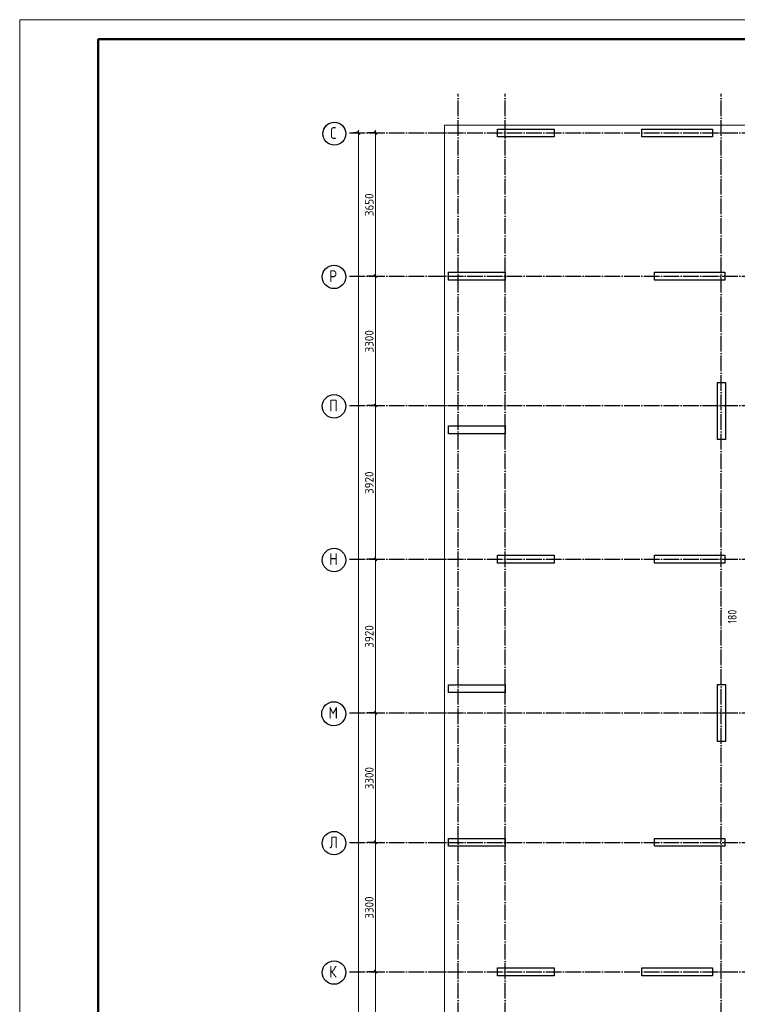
# Model space of a CAD drawing. Header units: millimetres. Extents: x -49773 to 2322955, y -3321 to 58485.
# Tile 80 of 256: x 364418 to 382713, y 33281 to 58390. Entities that reach past the tile are written whole.
import ezdxf

# ---------------------------------------------------------------- set-up
doc = ezdxf.new("R2010")
doc.units = ezdxf.units.MM
doc.linetypes.add('______11', pattern=[500, 400, -50, 0, -50])
doc.linetypes.add('______5', pattern=[1100, 800, -100, 100, -100])
doc.layers.add('Standard', color=7, linetype='Continuous', lineweight=25)
doc.layers.add('Размерная линия_ общее', color=7, linetype='Continuous', lineweight=13)
doc.layers.add('Осевая линия_ общее', color=7, linetype='______5', lineweight=13, true_color=0xa0a0a0)
doc.styles.add('ISOCPEUR', font='txt')

msp = doc.modelspace()

# ---------------------------------------------------------------- linework, layer by layer
at = {"color": 7, "linetype": 'Continuous', "lineweight": 25, "transparency": 33554687}
for p, q in [((376598, 55401.1), (376598, 55601.1)), ((376598, 55601.1), (378048, 55601.1)), ((378048, 55601.1), (378048, 55401.1)), ((380278.1, 55401.1), (380278.1, 55601.1)), ((380278.1, 55601.1), (382078.1, 55601.1)), ((382078.1, 55601.1), (382078.1, 55401.1)), ((378048, 55401.1), (376598, 55401.1)), ((382078.1, 55401.1), (380278.1, 55401.1)), ((375348, 51751.1), (375348, 51951.1)), ((375348, 51951.1), (376798, 51951.1)), ((376798, 51751.1), (375348, 51751.1)), ((376798, 51951.1), (376798, 51751.1)), ((380598, 51751.1), (380598, 51951.1)), ((380598, 51951.1), (382398, 51951.1)), ((382398, 51751.1), (380598, 51751.1)), ((382398, 51951.1), (382398, 51751.1)), ((382208, 47686.1), (382208, 49136.1)), ((382208, 49136.1), (382408, 49136.1)), ((382408, 49136.1), (382408, 47686.1)), ((375348, 47831.1), (375348, 48031.1)), ((375348, 48031.1), (376798, 48031.1)), ((376798, 48031.1), (376798, 47831.1)), ((376798, 47831.1), (375348, 47831.1)), ((382408, 47686.1), (382208, 47686.1)), ((376598, 44531.1), (376598, 44731.1)), ((376598, 44731.1), (378048, 44731.1)), ((378048, 44731.1), (378048, 44531.1)), ((380598, 44531.1), (380598, 44731.1)), ((380598, 44731.1), (382398, 44731.1)), ((382398, 44731.1), (382398, 44531.1)), ((378048, 44531.1), (376598, 44531.1)), ((382398, 44531.1), (380598, 44531.1)), ((375348, 41231.1), (375348, 41431.1)), ((375348, 41431.1), (376798, 41431.1)), ((376798, 41431.1), (376798, 41231.1)), ((382208, 39986.1), (382208, 41436.1)), ((382208, 41436.1), (382408, 41436.1)), ((382408, 41436.1), (382408, 39986.1)), ((376798, 41231.1), (375348, 41231.1)), ((382408, 39986.1), (382208, 39986.1)), ((375348, 37311.1), (375348, 37511.1)), ((375348, 37511.1), (376798, 37511.1)), ((376798, 37511.1), (376798, 37311.1)), ((380598, 37311.1), (380598, 37511.1)), ((380598, 37511.1), (382398, 37511.1)), ((382398, 37511.1), (382398, 37311.1)), ((376798, 37311.1), (375348, 37311.1)), ((382398, 37311.1), (380598, 37311.1)), ((376598, 34011.1), (376598, 34211.1)), ((376598, 34211.1), (378048, 34211.1)), ((378048, 34211.1), (378048, 34011.1)), ((380278.1, 34011.1), (380278.1, 34211.1)), ((380278.1, 34211.1), (382078.1, 34211.1)), ((382078.1, 34211.1), (382078.1, 34011.1)), ((378048, 34011.1), (376598, 34011.1)), ((382078.1, 34011.1), (380278.1, 34011.1))]:
    msp.add_line(p, q, dxfattribs=at)
at = {"layer": 'Standard', "color": 7, "linetype": 'Continuous', "lineweight": 13, "transparency": 33554687}
msp.add_lwpolyline([(364418, -1009.6), (406418, -1009.6), (406418, 58390.4), (364418, 58390.4), (364418, -1009.6)], close=True, dxfattribs=at)
at = {"layer": 'Standard', "color": 7, "linetype": 'Continuous', "lineweight": 50, "transparency": 33554687}
msp.add_lwpolyline([(366418, 57890.4), (405918, 57890.4), (405918, -509.6), (366418, -509.6), (366418, 57890.4)], close=True, dxfattribs=at)
at = {"layer": 'Standard', "color": 254, "linetype": 'Continuous', "lineweight": 13, "true_color": 0xc4c4ff, "transparency": 33554687}
msp.add_lwpolyline([(375248, 8660.9), (400848.1, 8660.9), (400848.1, 55701.1), (375248, 55701.1), (375248, 8660.9)], dxfattribs=at)
at = {"layer": 'Осевая линия_ общее', "color": 253, "linetype": '______11', "lineweight": -3, "true_color": 0xa0a0a0, "transparency": 33554687}
for p, q in [((375598, 6421.1), (375598, 56501.1)), ((376798, 6421.1), (376798, 56501.1)), ((382298, 6421.1), (382298, 56501.1)), ((372828, 55501.1), (389808, 55501.1)), ((372828, 51851.1), (389808, 51851.1)), ((372828, 48551.1), (394168.1, 48551.1)), ((372828, 44631.1), (394168.1, 44631.1)), ((372828, 40711.1), (394168.1, 40711.1)), ((372828, 37411.1), (390068.1, 37411.1)), ((372828, 34111.1), (390068.1, 34111.1))]:
    msp.add_line(p, q, dxfattribs=at)
at = {"layer": 'Осевая линия_ общее', "color": 7, "linetype": 'Continuous', "lineweight": 25, "transparency": 33554687}
for centre, radius in [((372440.5, 55481.6), 292.4), ((372431.8, 51831.6), 298.8), ((372431.8, 48531.6), 298.8), ((372431.8, 44611.6), 298.8), ((372423.8, 40691.6), 305.8), ((372431.8, 37391.6), 298.8), ((372431.8, 34091.6), 298.8)]:
    msp.add_circle(centre, radius, dxfattribs=at)
at = {"layer": 'Размерная линия_ общее', "color": 253, "linetype": 'Continuous', "lineweight": -3, "true_color": 0xa0a0a0, "transparency": 33554687}
for p, q in [((373053.8, 55501.1), (372928.8, 55501.1)), ((373053.8, 55501.1), (373178.8, 55501.1)), ((373053.8, 55501.1), (373160.2, 55501.1)), ((373489.4, 55501.1), (373274.2, 55501.1)), ((373489.4, 55501.1), (373364.4, 55501.1)), ((373489.4, 55501.1), (373614.4, 55501.1)), ((373489.4, 51851.1), (373364.4, 51851.1)), ((373489.4, 51851.1), (373614.4, 51851.1)), ((373489.4, 48551.1), (373364.4, 48551.1)), ((373489.4, 48551.1), (373614.4, 48551.1)), ((373489.4, 44631.1), (373364.4, 44631.1)), ((373489.4, 44631.1), (373614.4, 44631.1)), ((373489.4, 40711.1), (373364.4, 40711.1)), ((373489.4, 40711.1), (373614.4, 40711.1)), ((373489.4, 37411.1), (373364.4, 37411.1)), ((373489.4, 37411.1), (373614.4, 37411.1)), ((373489.4, 34111.1), (373364.4, 34111.1)), ((373489.4, 34111.1), (373614.4, 34111.1))]:
    msp.add_line(p, q, dxfattribs=at)
at = {"layer": 'Размерная линия_ общее', "color": 7, "linetype": 'Continuous', "lineweight": 25, "transparency": 33554687}
for p, q in [((373091.3, 55463.6), (373016.3, 55538.6)), ((373526.9, 55463.6), (373451.9, 55538.6)), ((373526.9, 51813.6), (373451.9, 51888.6)), ((373526.9, 48513.6), (373451.9, 48588.6)), ((373526.9, 44593.6), (373451.9, 44668.6)), ((373526.9, 40673.6), (373451.9, 40748.6)), ((373526.9, 37373.6), (373451.9, 37448.6)), ((373526.9, 34073.6), (373451.9, 34148.6))]:
    msp.add_line(p, q, dxfattribs=at)
at = {"layer": 'Размерная линия_ общее', "color": 7, "linetype": 'Continuous', "lineweight": 13, "transparency": 33554687}
for p, q in [((373053.8, 55501.1), (373053.8, 55576.1)), ((373053.8, 9011.1), (373053.8, 55501.1)), ((373489.4, 55501.1), (373489.4, 55576.1)), ((373489.4, 51851.1), (373489.4, 55501.1)), ((373489.4, 48551.1), (373489.4, 51851.1)), ((373489.4, 44631.1), (373489.4, 48551.1)), ((373489.4, 40711.1), (373489.4, 44631.1)), ((373489.4, 37411.1), (373489.4, 40711.1)), ((373489.4, 34111.1), (373489.4, 37411.1)), ((373489.4, 30811.1), (373489.4, 34111.1))]:
    msp.add_line(p, q, dxfattribs=at)
at = {"layer": 'Размерная линия_ общее', "color": 253, "linetype": 'Continuous', "lineweight": -3, "true_color": 0xa0a0a0, "transparency": 33554687}
for points in [[(373489.4, 51851.1), (373472.4, 51851.1), (373472.4, 51851.1), (373274.2, 51851.1)], [(373489.4, 48551.1), (373472.4, 48551.1), (373472.4, 48551.1), (373472.4, 48551.1), (373472.4, 48551.1), (373274.2, 48551.1)], [(373489.4, 44631.1), (373472.4, 44631.1), (373472.4, 44631.1), (373472.4, 44631.1), (373472.4, 44631.1), (373472.4, 44631.1), (373472.4, 44631.1), (373274.2, 44631.1)], [(373489.4, 40711.1), (373472.4, 40711.1), (373472.4, 40711.1), (373472.4, 40711.1), (373472.4, 40711.1), (373472.4, 40711.1), (373472.4, 40711.1), (373472.4, 40711.1), (373472.4, 40711.1), (373274.2, 40711.1)], [(373489.4, 37411.1), (373472.4, 37411.1), (373472.4, 37411.1), (373472.4, 37411.1), (373472.4, 37411.1), (373472.4, 37411.1), (373472.4, 37411.1), (373472.4, 37411.1), (373472.4, 37411.1), (373472.4, 37411.1), (373472.4, 37411.1), (373274.2, 37411.1)], [(373489.4, 34111.1), (373472.4, 34111.1), (373472.4, 34111.1), (373472.4, 34111.1), (373472.4, 34111.1), (373472.4, 34111.1), (373472.4, 34111.1), (373472.4, 34111.1), (373472.4, 34111.1), (373472.4, 34111.1), (373472.4, 34111.1), (373472.4, 34111.1), (373472.4, 34111.1), (373274.2, 34111.1)]]:
    msp.add_lwpolyline(points, dxfattribs=at)

# ---------------------------------------------------------------- texts
at = {"layer": 'Осевая линия_ общее', "color": 7, "linetype": 'Continuous', "lineweight": 25, "transparency": 33554687, "char_height": 300, "attachment_point": 7, "style": 'ISOCPEUR'}
for s, insert, width in [('\\W0.78;С', (372335.5, 55351.1), 326.407), ('\\W0.80;Р', (372311.8, 51701.1), 359.848), ('\\W0.80;П', (372311.8, 48401.1), 359.848), ('\\W0.80;Н', (372311.8, 44481.1), 359.848), ('\\W0.82;М', (372288.8, 40561.1), 392.649), ('\\W0.80;Л', (372311.8, 37261.1), 359.848), ('\\W0.80;К', (372311.8, 33961.1), 359.848)]:
    msp.add_mtext(s, dxfattribs=dict(at, insert=insert, width=width))
at = {"layer": 'Размерная линия_ общее', "color": 7, "linetype": 'Continuous', "lineweight": 25, "transparency": 33554687, "char_height": 220, "attachment_point": 7, "rotation": 90, "style": 'ISOCPEUR'}
for s, insert, width in [('\\W0.93;3650', (373439.4, 53379.1), 718.094), ('\\W0.93;3300', (373439.4, 49904.1), 718.094), ('\\W0.93;3920', (373439.4, 46294.1), 718.087), ('\\W0.83;180', (382693.8, 42989.1), 508.571), ('\\W0.93;3920', (373439.4, 42374.1), 718.101), ('\\W0.93;3300', (373439.4, 38764.1), 718.094), ('\\W0.93;3300', (373439.4, 35464.1), 718.094)]:
    msp.add_mtext(s, dxfattribs=dict(at, insert=insert, width=width))

doc.saveas('drawing.dxf')
